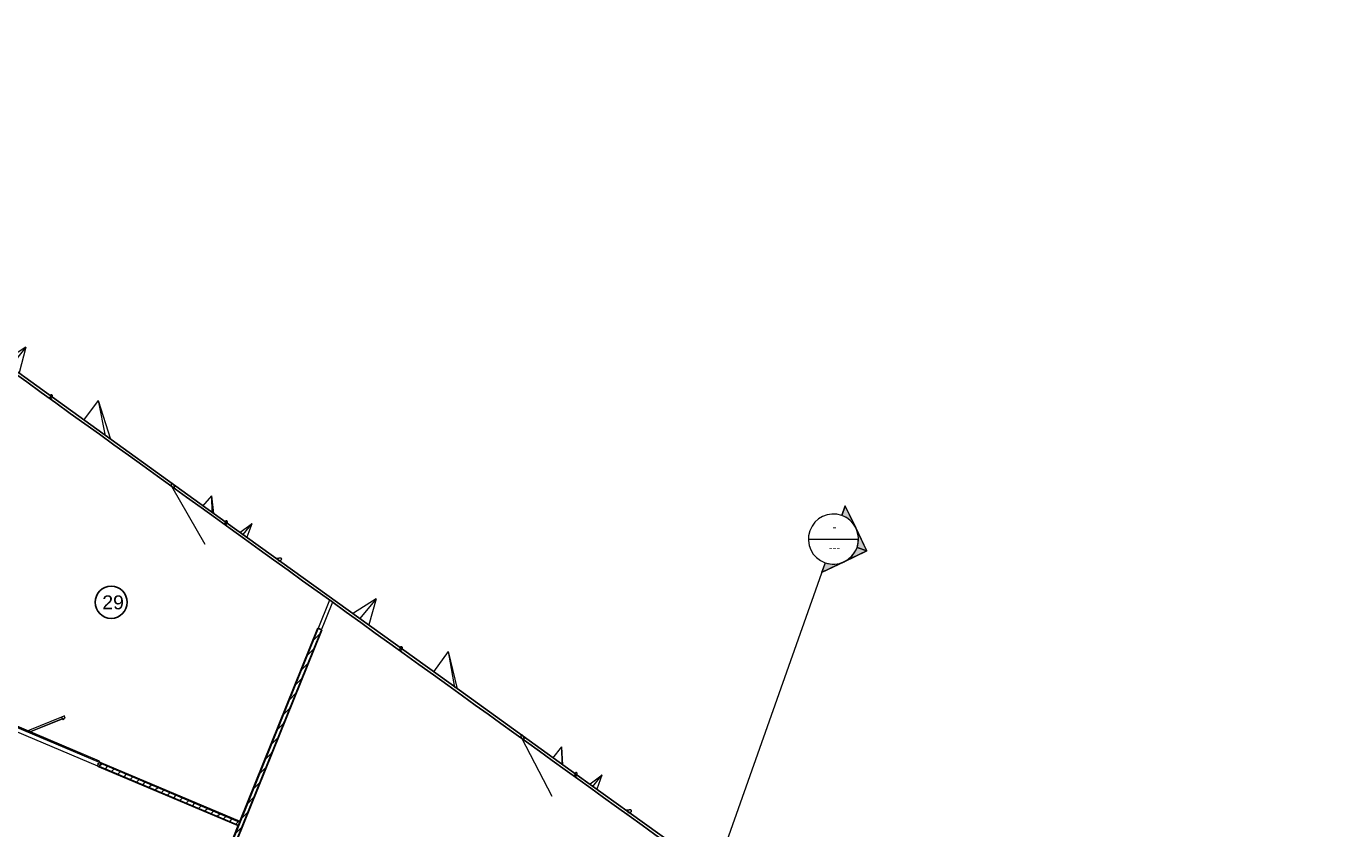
# Model space of a CAD drawing. Header units: millimetres. Extents: x 1512 to 2105, y 794 to 1149.
# Tile 222 of 256: x 1772 to 1804, y 1126 to 1145. Entities that reach past the tile are written whole.
import ezdxf

# ---------------------------------------------------------------- set-up
doc = ezdxf.new("R2010")
doc.units = ezdxf.units.MM
for name, color, linetype, lineweight in [('A-DOOR', 31, 'Continuous', 9), ('A-GLAZ-CURT', 52, 'Continuous', 9), ('A-WALL', 113, 'Continuous', 9), ('A-WALL-PATT', 111, 'Continuous', 25), ('G-ANNO-SYMB', 111, 'Continuous', 9)]:
    doc.layers.add(name, color=color, linetype=linetype, lineweight=lineweight)
doc.styles.add('Arial_2', font='arial.ttf', dxfattribs={"height": 0.196707})
doc.styles.get("Standard").update_dxf_attribs({"font": 'arial.ttf'})
pattern_1 = [(45, (1895.92745, 1080.89862), (-0.21213203, 0.21213203), []), (135, (1895.92745, 1080.89862), (-0.21213203, -0.21213203), [])]
pattern_2 = [(0, (1895.92745, 1080.89862), (0, 0.15), []), (90, (1895.92745, 1080.89862), (-0.15, 9e-18), [])]
pattern_3 = [(45, (1895.92745, 1080.89862), (-0.10606602, 0.10606602), [])]

# ---------------------------------------------------------------- blocks, each defined once
blk = doc.blocks.new('Family2 - Family2-157032-اول')
at = {"layer": 'A-GLAZ-CURT'}
for p, q in [((-110.627, 46.637), (-110.635, 46.6)), ((-110.576, 46.587), (-110.568, 46.624)), ((-110.263, 46.4), (-109.968, 46.617)), ((-110.193, 46.34), (-109.968, 46.617)), ((-110.193, 46.34), (-109.968, 46.617)), ((-110.093, 46.283), (-109.968, 46.617)), ((-110.263, 46.4), (-110.267, 46.393)), ((-110.093, 46.283), (-110.102, 46.274)), ((-109.319, 45.777), (-109.395, 45.766)), ((-109.389, 45.761), (-109.345, 45.768)), ((-109.355, 45.711), (-109.31, 45.717))]:
    blk.add_line(p, q, dxfattribs=at)
at = {"layer": 'A-GLAZ-CURT', "lineweight": 18}
for p, q in [((-109.361, 45.751), (-109.363, 45.745)), ((-109.363, 45.744), (-109.363, 45.738)), ((-109.363, 45.738), (-109.36, 45.733)), ((-109.36, 45.732), (-109.356, 45.727)), ((-109.356, 45.727), (-109.35, 45.723)), ((-109.345, 45.768), (-109.352, 45.763)), ((-109.349, 45.723), (-109.342, 45.719)), ((-109.336, 45.772), (-109.344, 45.768)), ((-109.341, 45.719), (-109.333, 45.717)), ((-109.332, 45.717), (-109.323, 45.716))]:
    blk.add_line(p, q, dxfattribs=at)
at = {"layer": 'A-GLAZ-CURT', "lineweight": 18, "flags": 128}
for points in [[(-110.623, 46.648), (-110.626, 46.64), (-110.628, 46.631), (-110.628, 46.621), (-110.626, 46.613), (-110.624, 46.605), (-110.619, 46.599), (-110.614, 46.594), (-110.608, 46.591), (-110.601, 46.59), (-110.595, 46.591), (-110.588, 46.594), (-110.582, 46.599), (-110.576, 46.605), (-110.572, 46.613)], [(-110.572, 46.613), (-110.569, 46.622), (-110.567, 46.631), (-110.567, 46.64), (-110.568, 46.648), (-110.571, 46.656), (-110.575, 46.663), (-110.58, 46.667), (-110.587, 46.67), (-110.593, 46.671), (-110.6, 46.67), (-110.607, 46.667), (-110.613, 46.662), (-110.619, 46.656), (-110.623, 46.648)], [(-109.352, 45.763), (-109.358, 45.757), (-109.361, 45.751)], [(-109.284, 45.726), (-109.277, 45.731), (-109.271, 45.737), (-109.268, 45.743), (-109.266, 45.749), (-109.266, 45.756), (-109.269, 45.762), (-109.274, 45.767), (-109.28, 45.771), (-109.288, 45.774), (-109.297, 45.777), (-109.307, 45.777), (-109.317, 45.777), (-109.327, 45.775), (-109.336, 45.772)], [(-109.323, 45.716), (-109.312, 45.717), (-109.302, 45.719), (-109.293, 45.722), (-109.284, 45.726)]]:
    blk.add_lwpolyline(points, dxfattribs=at)
blk = doc.blocks.new('Family2 - Family2-157035-اول')
at = {"layer": 'A-GLAZ-CURT'}
for p, q in [((-119.017, 52.67), (-119.023, 52.634)), ((-118.964, 52.623), (-118.958, 52.66)), ((-118.653, 52.434), (-118.369, 52.641)), ((-118.581, 52.373), (-118.369, 52.641)), ((-118.581, 52.373), (-118.369, 52.641)), ((-118.484, 52.318), (-118.369, 52.641)), ((-118.653, 52.434), (-118.657, 52.427)), ((-118.484, 52.318), (-118.493, 52.309)), ((-117.708, 51.811), (-117.787, 51.802)), ((-117.78, 51.797), (-117.735, 51.802)), ((-117.744, 51.746), (-117.701, 51.751))]:
    blk.add_line(p, q, dxfattribs=at)
at = {"layer": 'A-GLAZ-CURT', "lineweight": 18}
for p, q in [((-117.75, 51.785), (-117.752, 51.779)), ((-117.752, 51.779), (-117.751, 51.773)), ((-117.751, 51.773), (-117.748, 51.767)), ((-117.748, 51.767), (-117.744, 51.762)), ((-117.743, 51.762), (-117.738, 51.757)), ((-117.737, 51.757), (-117.73, 51.754)), ((-117.727, 51.806), (-117.734, 51.802)), ((-117.717, 51.809), (-117.726, 51.806))]:
    blk.add_line(p, q, dxfattribs=at)
at = {"layer": 'A-GLAZ-CURT', "lineweight": 18, "flags": 128}
for points in [[(-119.013, 52.683), (-119.016, 52.674), (-119.017, 52.665), (-119.017, 52.656), (-119.016, 52.648), (-119.013, 52.64), (-119.008, 52.634), (-119.003, 52.629), (-118.997, 52.626), (-118.99, 52.625), (-118.984, 52.626), (-118.977, 52.629), (-118.971, 52.633), (-118.966, 52.64), (-118.961, 52.647)], [(-118.961, 52.647), (-118.958, 52.655), (-118.957, 52.664), (-118.957, 52.673), (-118.958, 52.682), (-118.961, 52.689), (-118.966, 52.696), (-118.971, 52.7), (-118.977, 52.704), (-118.984, 52.705), (-118.991, 52.704), (-118.997, 52.701), (-119.003, 52.696), (-119.009, 52.69), (-119.013, 52.683)], [(-117.735, 51.802), (-117.742, 51.797), (-117.747, 51.791), (-117.75, 51.786)], [(-117.729, 51.754), (-117.72, 51.752), (-117.711, 51.751)], [(-117.674, 51.76), (-117.667, 51.765), (-117.662, 51.771), (-117.658, 51.777), (-117.657, 51.783), (-117.658, 51.789), (-117.661, 51.795), (-117.665, 51.801), (-117.672, 51.805), (-117.679, 51.808), (-117.688, 51.81), (-117.698, 51.811), (-117.708, 51.811), (-117.717, 51.809)], [(-117.711, 51.751), (-117.701, 51.751), (-117.691, 51.753), (-117.682, 51.756), (-117.674, 51.76)]]:
    blk.add_lwpolyline(points, dxfattribs=at)
blk = doc.blocks.new('Family2 - Family2-157057-اول')
at = {"layer": 'A-GLAZ-CURT'}
for p, q in [((-111.907, 47.501), (-111.18, 46.101)), ((-111.827, 47.476), (-111.854, 47.528)), ((-111.156, 47.016), (-110.936, 47.286)), ((-110.912, 46.857), (-110.936, 47.286)), ((-110.912, 46.857), (-110.936, 47.286)), ((-110.934, 46.862), (-110.936, 47.286)), ((-110.627, 46.637), (-110.635, 46.6)), ((-110.576, 46.587), (-110.568, 46.624))]:
    blk.add_line(p, q, dxfattribs=at)
at = {"layer": 'A-GLAZ-CURT', "lineweight": 18}
for p, q in [((-111.898, 47.487), (-111.896, 47.484)), ((-111.896, 47.483), (-111.892, 47.478)), ((-111.891, 47.477), (-111.884, 47.47)), ((-111.884, 47.469), (-111.877, 47.464)), ((-111.876, 47.463), (-111.869, 47.459)), ((-111.868, 47.459), (-111.862, 47.457)), ((-111.845, 47.509), (-111.849, 47.519)), ((-111.849, 47.459), (-111.845, 47.463)), ((-111.842, 47.498), (-111.845, 47.508)), ((-111.845, 47.463), (-111.842, 47.469)), ((-111.841, 47.487), (-111.842, 47.497)), ((-111.842, 47.47), (-111.841, 47.477)), ((-111.841, 47.478), (-111.841, 47.486)), ((-111.861, 47.457), (-111.858, 47.456)), ((-111.858, 47.456), (-111.855, 47.457)), ((-111.855, 47.457), (-111.85, 47.459))]:
    blk.add_line(p, q, dxfattribs=at)
at = {"layer": 'A-GLAZ-CURT', "lineweight": 18, "flags": 128}
for points in [[(-111.85, 47.52), (-111.855, 47.532), (-111.862, 47.542), (-111.869, 47.552), (-111.877, 47.56), (-111.884, 47.566), (-111.892, 47.57), (-111.899, 47.572), (-111.906, 47.572), (-111.911, 47.57), (-111.915, 47.566), (-111.918, 47.559), (-111.92, 47.551), (-111.92, 47.542)], [(-111.92, 47.542), (-111.918, 47.531), (-111.915, 47.52), (-111.911, 47.508), (-111.906, 47.499)], [(-111.906, 47.499), (-111.905, 47.497), (-111.899, 47.488)], [(-110.623, 46.648), (-110.626, 46.64), (-110.628, 46.631), (-110.628, 46.621), (-110.626, 46.613), (-110.624, 46.605), (-110.619, 46.599), (-110.614, 46.594), (-110.608, 46.591), (-110.601, 46.59), (-110.595, 46.591), (-110.588, 46.594), (-110.582, 46.599), (-110.576, 46.605), (-110.572, 46.613)], [(-110.572, 46.613), (-110.569, 46.622), (-110.567, 46.631), (-110.567, 46.64), (-110.568, 46.648), (-110.571, 46.656), (-110.575, 46.663), (-110.58, 46.667), (-110.587, 46.67), (-110.593, 46.671), (-110.6, 46.67), (-110.607, 46.667), (-110.613, 46.662), (-110.619, 46.656), (-110.623, 46.648)]]:
    blk.add_lwpolyline(points, dxfattribs=at)
blk = doc.blocks.new('Family2 - Family2-157061-اول')
at = {"layer": 'A-GLAZ-CURT'}
for p, q in [((-120.296, 53.534), (-119.499, 52.14)), ((-120.215, 53.513), (-120.244, 53.563)), ((-119.551, 53.053), (-119.33, 53.305)), ((-119.287, 52.88), (-119.33, 53.305)), ((-119.287, 52.88), (-119.33, 53.305)), ((-119.323, 52.897), (-119.33, 53.305)), ((-119.017, 52.67), (-119.023, 52.634)), ((-118.964, 52.623), (-118.958, 52.66))]:
    blk.add_line(p, q, dxfattribs=at)
at = {"layer": 'A-GLAZ-CURT', "lineweight": 18}
for p, q in [((-120.251, 53.492), (-120.245, 53.492)), ((-120.244, 53.492), (-120.239, 53.494)), ((-120.234, 53.542), (-120.238, 53.552)), ((-120.238, 53.494), (-120.234, 53.497)), ((-120.234, 53.498), (-120.231, 53.503)), ((-120.231, 53.504), (-120.229, 53.511)), ((-120.229, 53.512), (-120.229, 53.52))]:
    blk.add_line(p, q, dxfattribs=at)
at = {"layer": 'A-GLAZ-CURT', "lineweight": 18, "flags": 128}
for points in [[(-120.238, 53.553), (-120.244, 53.564), (-120.251, 53.574), (-120.258, 53.584), (-120.266, 53.592), (-120.274, 53.598), (-120.282, 53.603), (-120.289, 53.605), (-120.296, 53.605), (-120.301, 53.603), (-120.306, 53.599), (-120.309, 53.593), (-120.31, 53.586), (-120.31, 53.577)], [(-120.31, 53.577), (-120.309, 53.566), (-120.306, 53.555), (-120.301, 53.544), (-120.296, 53.535)], [(-120.296, 53.534), (-120.296, 53.533), (-120.289, 53.523)], [(-120.289, 53.523), (-120.282, 53.514), (-120.274, 53.506), (-120.266, 53.499), (-120.258, 53.495), (-120.251, 53.492)], [(-120.229, 53.521), (-120.231, 53.531), (-120.234, 53.541)], [(-119.013, 52.683), (-119.016, 52.674), (-119.017, 52.665), (-119.017, 52.656), (-119.016, 52.648), (-119.013, 52.64), (-119.008, 52.634), (-119.003, 52.629), (-118.997, 52.626), (-118.99, 52.625), (-118.984, 52.626), (-118.977, 52.629), (-118.971, 52.633), (-118.966, 52.64), (-118.961, 52.647)], [(-118.961, 52.647), (-118.958, 52.655), (-118.957, 52.664), (-118.957, 52.673), (-118.958, 52.682), (-118.961, 52.689), (-118.966, 52.696), (-118.971, 52.7), (-118.977, 52.704), (-118.984, 52.705), (-118.991, 52.704), (-118.997, 52.701), (-119.003, 52.696), (-119.009, 52.69), (-119.013, 52.683)]]:
    blk.add_lwpolyline(points, dxfattribs=at)
blk = doc.blocks.new('Family2 - Family2-157034-اول')
at = {"layer": 'A-GLAZ-CURT'}
for p, q in [((-114.822, 49.654), (-114.829, 49.617)), ((-114.77, 49.605), (-114.763, 49.642)), ((-113.662, 49.572), (-114.02, 49.082)), ((-113.662, 49.572), (-113.514, 48.712)), ((-113.662, 49.572), (-113.445, 48.679)), ((-113.662, 49.572), (-113.445, 48.679)), ((-111.907, 47.501), (-111.18, 46.101)), ((-111.827, 47.476), (-111.854, 47.528))]:
    blk.add_line(p, q, dxfattribs=at)
at = {"layer": 'A-GLAZ-CURT', "lineweight": 18}
for p, q in [((-111.899, 47.488), (-111.896, 47.483)), ((-111.884, 47.47), (-111.877, 47.464)), ((-111.877, 47.464), (-111.87, 47.459)), ((-111.869, 47.459), (-111.862, 47.457)), ((-111.849, 47.519), (-111.854, 47.53)), ((-111.85, 47.459), (-111.846, 47.462)), ((-111.845, 47.508), (-111.849, 47.518)), ((-111.842, 47.497), (-111.845, 47.507)), ((-111.845, 47.463), (-111.843, 47.468)), ((-111.841, 47.486), (-111.842, 47.496)), ((-111.842, 47.469), (-111.841, 47.476)), ((-111.841, 47.477), (-111.841, 47.485)), ((-111.862, 47.457), (-111.858, 47.456)), ((-111.858, 47.456), (-111.856, 47.456)), ((-111.855, 47.457), (-111.85, 47.458))]:
    blk.add_line(p, q, dxfattribs=at)
at = {"layer": 'A-GLAZ-CURT', "lineweight": 18, "flags": 128}
for points in [[(-114.767, 49.629), (-114.764, 49.638), (-114.762, 49.647), (-114.762, 49.656), (-114.763, 49.664), (-114.766, 49.672), (-114.77, 49.679), (-114.775, 49.684), (-114.781, 49.687), (-114.788, 49.688), (-114.795, 49.687), (-114.801, 49.685), (-114.808, 49.68), (-114.813, 49.674), (-114.817, 49.666)], [(-114.817, 49.666), (-114.821, 49.658), (-114.822, 49.649), (-114.823, 49.64), (-114.821, 49.631), (-114.819, 49.623), (-114.814, 49.617), (-114.809, 49.612), (-114.803, 49.609), (-114.797, 49.607), (-114.79, 49.608), (-114.783, 49.611), (-114.777, 49.616), (-114.771, 49.622), (-114.767, 49.629)], [(-111.855, 47.531), (-111.861, 47.54), (-111.868, 47.55), (-111.875, 47.558), (-111.883, 47.565), (-111.891, 47.569), (-111.898, 47.572), (-111.904, 47.572), (-111.91, 47.571), (-111.915, 47.566), (-111.918, 47.56), (-111.919, 47.553), (-111.92, 47.543)], [(-111.92, 47.543), (-111.918, 47.533), (-111.916, 47.522), (-111.911, 47.51), (-111.906, 47.499), (-111.9, 47.489)], [(-111.896, 47.483), (-111.893, 47.479), (-111.885, 47.471)]]:
    blk.add_lwpolyline(points, dxfattribs=at)
blk = doc.blocks.new('Family2 - Family2-157037-اول')
at = {"layer": 'A-GLAZ-CURT'}
for p, q in [((-123.212, 55.686), (-123.217, 55.65)), ((-123.157, 55.642), (-123.152, 55.678)), ((-122.056, 55.587), (-122.409, 55.116)), ((-122.056, 55.587), (-121.894, 54.738)), ((-122.056, 55.587), (-121.761, 54.66)), ((-122.056, 55.587), (-121.761, 54.66)), ((-120.296, 53.534), (-119.499, 52.14)), ((-120.215, 53.513), (-120.244, 53.563))]:
    blk.add_line(p, q, dxfattribs=at)
at = {"layer": 'A-GLAZ-CURT', "lineweight": 18}
for p, q in [((-120.295, 53.532), (-120.29, 53.525)), ((-120.29, 53.524), (-120.283, 53.515)), ((-120.282, 53.514), (-120.275, 53.507)), ((-120.275, 53.506), (-120.267, 53.5)), ((-120.267, 53.5), (-120.26, 53.495)), ((-120.259, 53.495), (-120.252, 53.493)), ((-120.234, 53.541), (-120.237, 53.551)), ((-120.234, 53.497), (-120.231, 53.503)), ((-120.231, 53.53), (-120.233, 53.54)), ((-120.231, 53.503), (-120.229, 53.51)), ((-120.229, 53.519), (-120.23, 53.529)), ((-120.229, 53.511), (-120.229, 53.519))]:
    blk.add_line(p, q, dxfattribs=at)
at = {"layer": 'A-GLAZ-CURT', "lineweight": 18, "flags": 128}
for points in [[(-123.207, 55.701), (-123.21, 55.692), (-123.212, 55.684), (-123.212, 55.675), (-123.211, 55.666), (-123.208, 55.659), (-123.204, 55.652), (-123.198, 55.647), (-123.192, 55.644), (-123.186, 55.643), (-123.179, 55.643), (-123.172, 55.646), (-123.166, 55.65), (-123.161, 55.656), (-123.157, 55.663)], [(-123.157, 55.663), (-123.154, 55.671), (-123.152, 55.68), (-123.152, 55.689), (-123.153, 55.697), (-123.156, 55.705), (-123.16, 55.712), (-123.166, 55.717), (-123.172, 55.72), (-123.178, 55.721), (-123.185, 55.721), (-123.192, 55.718), (-123.198, 55.714), (-123.203, 55.708), (-123.207, 55.701)], [(-120.238, 53.552), (-120.243, 53.562), (-120.249, 53.572), (-120.257, 53.582), (-120.264, 53.59), (-120.272, 53.597), (-120.28, 53.602), (-120.288, 53.605), (-120.295, 53.605), (-120.3, 53.604), (-120.305, 53.6), (-120.308, 53.595), (-120.31, 53.587), (-120.311, 53.578)], [(-120.311, 53.578), (-120.309, 53.568), (-120.307, 53.558), (-120.302, 53.547), (-120.297, 53.535), (-120.296, 53.534)], [(-120.251, 53.492), (-120.245, 53.492), (-120.239, 53.493), (-120.235, 53.497)]]:
    blk.add_lwpolyline(points, dxfattribs=at)
blk = doc.blocks.new('Family2 - Family2-157055-اول')
at = {"layer": 'A-GLAZ-CURT'}
for p, q in [((-109.319, 45.777), (-109.395, 45.766)), ((-109.389, 45.762), (-109.344, 45.768)), ((-109.355, 45.711), (-109.31, 45.717)), ((-106.984, 44.815), (-107.548, 44.453)), ((-106.984, 44.815), (-107.401, 44.332)), ((-106.984, 44.815), (-107.401, 44.332)), ((-106.984, 44.815), (-107.174, 44.179)), ((-107.557, 44.444), (-107.548, 44.453)), ((-107.179, 44.172), (-107.174, 44.179)), ((-106.432, 43.621), (-106.441, 43.583)), ((-106.383, 43.569), (-106.373, 43.606))]:
    blk.add_line(p, q, dxfattribs=at)
at = {"layer": 'A-GLAZ-CURT', "lineweight": 18}
for p, q in [((-109.361, 45.751), (-109.363, 45.745)), ((-109.363, 45.745), (-109.363, 45.739)), ((-109.363, 45.738), (-109.361, 45.733)), ((-109.357, 45.757), (-109.361, 45.751)), ((-109.36, 45.733), (-109.356, 45.728)), ((-109.352, 45.763), (-109.357, 45.758)), ((-109.356, 45.727), (-109.35, 45.723)), ((-109.344, 45.768), (-109.351, 45.763)), ((-109.35, 45.723), (-109.342, 45.72)), ((-109.336, 45.772), (-109.344, 45.768)), ((-109.342, 45.719), (-109.334, 45.717)), ((-109.326, 45.775), (-109.335, 45.772)), ((-109.333, 45.717), (-109.324, 45.716)), ((-109.323, 45.716), (-109.314, 45.717))]:
    blk.add_line(p, q, dxfattribs=at)
at = {"layer": 'A-GLAZ-CURT', "lineweight": 18, "flags": 128}
for points in [[(-109.285, 45.725), (-109.278, 45.73), (-109.272, 45.736), (-109.268, 45.742), (-109.266, 45.749), (-109.266, 45.755), (-109.269, 45.761), (-109.273, 45.766), (-109.279, 45.771), (-109.287, 45.774), (-109.296, 45.776), (-109.305, 45.777), (-109.315, 45.777), (-109.326, 45.775)], [(-109.312, 45.717), (-109.304, 45.718), (-109.294, 45.721), (-109.285, 45.725)], [(-106.428, 43.632), (-106.431, 43.623), (-106.433, 43.614), (-106.433, 43.605), (-106.432, 43.596), (-106.429, 43.588), (-106.426, 43.582), (-106.42, 43.577), (-106.414, 43.573), (-106.408, 43.572), (-106.401, 43.573), (-106.394, 43.576), (-106.388, 43.581), (-106.382, 43.587), (-106.377, 43.595)], [(-106.377, 43.595), (-106.374, 43.604), (-106.372, 43.613), (-106.372, 43.622), (-106.373, 43.631), (-106.375, 43.639), (-106.379, 43.646), (-106.385, 43.651), (-106.391, 43.654), (-106.397, 43.655), (-106.404, 43.654), (-106.411, 43.651), (-106.417, 43.646), (-106.423, 43.64), (-106.428, 43.632)]]:
    blk.add_lwpolyline(points, dxfattribs=at)
blk = doc.blocks.new('Family2 - Family2-157059-اول')
at = {"layer": 'A-GLAZ-CURT'}
for p, q in [((-117.708, 51.811), (-117.787, 51.802)), ((-117.781, 51.797), (-117.734, 51.803)), ((-117.744, 51.746), (-117.701, 51.751)), ((-115.39, 50.837), (-115.936, 50.486)), ((-115.39, 50.837), (-115.787, 50.363)), ((-115.39, 50.837), (-115.787, 50.363)), ((-115.39, 50.837), (-115.564, 50.213)), ((-115.945, 50.477), (-115.936, 50.486)), ((-115.569, 50.206), (-115.564, 50.213)), ((-114.822, 49.654), (-114.829, 49.617)), ((-114.77, 49.605), (-114.763, 49.642))]:
    blk.add_line(p, q, dxfattribs=at)
at = {"layer": 'A-GLAZ-CURT', "lineweight": 18}
for p, q in [((-117.752, 51.779), (-117.751, 51.773)), ((-117.75, 51.786), (-117.751, 51.78)), ((-117.751, 51.773), (-117.749, 51.768)), ((-117.747, 51.792), (-117.75, 51.786)), ((-117.748, 51.767), (-117.744, 51.762)), ((-117.741, 51.797), (-117.746, 51.792)), ((-117.734, 51.802), (-117.741, 51.798)), ((-117.726, 51.806), (-117.734, 51.803)), ((-117.717, 51.809), (-117.725, 51.807)), ((-117.721, 51.752), (-117.712, 51.751))]:
    blk.add_line(p, q, dxfattribs=at)
at = {"layer": 'A-GLAZ-CURT', "lineweight": 18, "flags": 128}
for points in [[(-117.744, 51.762), (-117.738, 51.758), (-117.73, 51.754), (-117.722, 51.752)], [(-117.675, 51.759), (-117.668, 51.764), (-117.662, 51.77), (-117.659, 51.776), (-117.657, 51.782), (-117.658, 51.789), (-117.66, 51.795), (-117.664, 51.8), (-117.671, 51.804), (-117.678, 51.808), (-117.687, 51.81), (-117.697, 51.811), (-117.706, 51.811), (-117.716, 51.809)], [(-117.711, 51.751), (-117.702, 51.751), (-117.692, 51.753), (-117.683, 51.756), (-117.675, 51.759)], [(-114.767, 49.629), (-114.764, 49.638), (-114.762, 49.647), (-114.762, 49.656), (-114.763, 49.664), (-114.766, 49.672), (-114.77, 49.679), (-114.775, 49.684), (-114.781, 49.687), (-114.788, 49.688), (-114.795, 49.687), (-114.801, 49.685), (-114.808, 49.68), (-114.813, 49.674), (-114.817, 49.666)], [(-114.817, 49.666), (-114.821, 49.658), (-114.822, 49.649), (-114.823, 49.64), (-114.821, 49.631), (-114.819, 49.623), (-114.814, 49.617), (-114.809, 49.612), (-114.803, 49.609), (-114.797, 49.607), (-114.79, 49.608), (-114.783, 49.611), (-114.777, 49.616), (-114.771, 49.622), (-114.767, 49.629)]]:
    blk.add_lwpolyline(points, dxfattribs=at)
blk = doc.blocks.new('Family2 - Family2-157063-اول')
at = {"layer": 'A-GLAZ-CURT'}
for p, q in [((-126.096, 57.845), (-126.181, 57.839)), ((-126.173, 57.833), (-126.124, 57.837)), ((-126.134, 57.782), (-126.092, 57.785)), ((-123.795, 56.86), (-124.323, 56.518)), ((-123.795, 56.86), (-124.171, 56.393)), ((-123.795, 56.86), (-124.171, 56.393)), ((-123.795, 56.86), (-123.954, 56.247)), ((-124.332, 56.509), (-124.323, 56.518)), ((-123.958, 56.24), (-123.954, 56.247)), ((-123.212, 55.686), (-123.217, 55.65)), ((-123.157, 55.642), (-123.152, 55.678))]:
    blk.add_line(p, q, dxfattribs=at)
at = {"layer": 'A-GLAZ-CURT', "lineweight": 18}
for p, q in [((-126.139, 57.808), (-126.137, 57.802)), ((-126.131, 57.832), (-126.135, 57.827)), ((-126.124, 57.837), (-126.13, 57.832)), ((-126.116, 57.841), (-126.124, 57.837)), ((-126.107, 57.843), (-126.116, 57.841)), ((-126.109, 57.786), (-126.1, 57.785)), ((-126.1, 57.785), (-126.091, 57.785))]:
    blk.add_line(p, q, dxfattribs=at)
at = {"layer": 'A-GLAZ-CURT', "lineweight": 18, "flags": 128}
for points in [[(-126.136, 57.826), (-126.139, 57.821), (-126.14, 57.814), (-126.139, 57.808)], [(-126.136, 57.802), (-126.132, 57.797), (-126.126, 57.792)], [(-126.125, 57.792), (-126.118, 57.789), (-126.11, 57.786)], [(-126.064, 57.794), (-126.058, 57.798), (-126.053, 57.804), (-126.049, 57.81), (-126.048, 57.816), (-126.049, 57.822), (-126.051, 57.828), (-126.056, 57.834), (-126.062, 57.838), (-126.07, 57.842), (-126.078, 57.844), (-126.088, 57.845), (-126.097, 57.845), (-126.107, 57.844)], [(-126.09, 57.785), (-126.081, 57.787), (-126.072, 57.79), (-126.064, 57.794)], [(-123.207, 55.701), (-123.21, 55.692), (-123.212, 55.684), (-123.212, 55.675), (-123.211, 55.666), (-123.208, 55.659), (-123.204, 55.652), (-123.198, 55.647), (-123.192, 55.644), (-123.186, 55.643), (-123.179, 55.643), (-123.172, 55.646), (-123.166, 55.65), (-123.161, 55.656), (-123.157, 55.663)], [(-123.157, 55.663), (-123.154, 55.671), (-123.152, 55.68), (-123.152, 55.689), (-123.153, 55.697), (-123.156, 55.705), (-123.16, 55.712), (-123.166, 55.717), (-123.172, 55.72), (-123.178, 55.721), (-123.185, 55.721), (-123.192, 55.718), (-123.198, 55.714), (-123.203, 55.708), (-123.207, 55.701)]]:
    blk.add_lwpolyline(points, dxfattribs=at)
blk = doc.blocks.new('5-panel_Bi-fold_external_door_10806 - Type 1-225860-اول')
at = {"layer": 'A-DOOR'}
for p, q in [((1.33, 0.691), (0.743, 0.104)), ((1.331, 0.689), (0.745, 0.103)), ((1.362, 0.658), (0.78, 0.075)), ((1.364, 0.657), (0.782, 0.075)), ((1.383, 0.745), (1.329, 0.691)), ((1.329, 0.691), (1.34, 0.68)), ((1.33, 0.691), (1.331, 0.689)), ((1.34, 0.68), (1.342, 0.676)), ((1.342, 0.676), (1.349, 0.684)), ((1.343, 0.677), (1.347, 0.673)), ((1.354, 0.679), (1.346, 0.672)), ((1.346, 0.672), (1.353, 0.667)), ((1.349, 0.684), (1.354, 0.679)), ((1.353, 0.667), (1.364, 0.656)), ((1.362, 0.658), (1.364, 0.657)), ((1.364, 0.656), (1.418, 0.71)), ((1.377, 0.669), (1.381, 0.665)), ((1.378, 0.663), (1.381, 0.665)), ((1.382, 0.659), (1.378, 0.663)), ((1.394, 0.679), (1.381, 0.665)), ((1.401, 0.678), (1.382, 0.659)), ((1.383, 0.658), (1.382, 0.659)), ((1.388, 0.739), (1.383, 0.745)), ((1.383, 0.734), (1.388, 0.739)), ((1.407, 0.71), (1.383, 0.734)), ((1.386, 0.656), (1.383, 0.658)), ((1.386, 0.656), (1.405, 0.675)), ((1.386, 0.656), (1.405, 0.675)), ((1.386, 0.655), (1.405, 0.674)), ((1.386, 0.655), (1.386, 0.656)), ((1.391, 0.735), (1.387, 0.731)), ((1.408, 0.718), (1.391, 0.735)), ((1.394, 0.679), (1.391, 0.682)), ((1.394, 0.679), (1.398, 0.682)), ((1.398, 0.682), (1.401, 0.678)), ((1.401, 0.678), (1.402, 0.677)), ((1.402, 0.677), (1.405, 0.675)), ((1.405, 0.675), (1.405, 0.674)), ((1.407, 0.716), (1.408, 0.718)), ((1.41, 0.713), (1.407, 0.716)), ((1.412, 0.715), (1.407, 0.71)), ((1.418, 0.71), (1.412, 0.715)), ((2.581, 0.076), (-2.331, 0.076)), ((2.581, 0.074), (-2.331, 0.074)), ((-2.331, 0.052), (2.581, 0.052)), ((0.743, 0.105), (0.713, 0.075)), ((0.754, 0.094), (0.743, 0.105)), ((0.745, 0.103), (0.743, 0.104)), ((0.75, 0.085), (0.757, 0.092)), ((0.754, 0.08), (0.75, 0.085)), ((0.757, 0.092), (0.754, 0.094)), ((0.762, 0.088), (0.754, 0.08)), ((0.761, 0.087), (0.757, 0.091)), ((0.766, 0.081), (0.762, 0.088)), ((0.772, 0.075), (0.766, 0.081)), ((2.581, 0.076), (2.581, 0.075)), ((2.581, 0.075), (2.581, 0.074)), ((2.581, 0.074), (2.581, 0.074)), ((2.581, 0.074), (2.581, 0.069)), ((2.581, 0.069), (2.581, 0.054)), ((2.581, 0.054), (2.581, 0.052)), ((2.581, 0.052), (2.581, -0.05)), ((2.625, 0.052), (2.581, 0.052)), ((2.581, 0.052), (2.581, -0.006)), ((2.625, -0.05), (2.625, 0.052)), ((-2.331, -0.05), (2.581, -0.05)), ((2.581, -0.006), (2.562, -0.006)), ((2.562, -0.007), (2.562, -0.01)), ((2.562, -0.01), (2.581, -0.01)), ((2.581, -0.01), (2.581, -0.05)), ((2.581, -0.05), (2.625, -0.05))]:
    blk.add_line(p, q, dxfattribs=at)
for centre, start, end in [((2.562, -0.007), 90, 180), ((2.562, -0.01), 180, 270)]:
    blk.add_arc(centre, 0.0005, start, end, dxfattribs=at)
blk = doc.blocks.new('Section - M_Section Head - Filled-1049-اول')
at = {"layer": 'G-ANNO-SYMB'}
h = blk.add_hatch(color=256, dxfattribs=at)
edge = h.paths.add_edge_path(flags=0)
edge.add_line((-0.006, 0.00849), (-0.006, 0.006))
edge.add_arc((-0.006, 0), 0.006, 90, 135)
edge.add_line((-0.01024, 0.00424), (-0.006, 0.00849))
h = blk.add_hatch(color=256, dxfattribs=at)
edge = h.paths.add_edge_path(flags=0)
edge.add_line((-0.006, 0.00849), (-0.00176, 0.00424))
edge.add_arc((-0.006, 0), 0.006, 45, 90)
edge.add_line((-0.006, 0.006), (-0.006, 0.00849))
h = blk.add_hatch(color=256, dxfattribs=at)
edge = h.paths.add_edge_path(flags=0)
edge.add_line((-0.01449, 0), (-0.01024, 0.00424))
edge.add_arc((-0.006, 0), 0.006, 135, 180)
edge.add_line((-0.012, 0), (-0.01449, 0))
h = blk.add_hatch(color=256, dxfattribs=at)
edge = h.paths.add_edge_path(flags=0)
edge.add_line((0.00249, 0), (0, 0))
edge.add_arc((-0.006, 0), 0.006, 360, 405)
edge.add_line((-0.00176, 0.00424), (0.00249, 0))
for p, q in [((-0.006, 0.00849), (-0.01449, 0)), ((-0.006, 0.00849), (-0.01024, 0.00424)), ((-0.006, 0.00849), (0.00249, 0)), ((-0.006, 0.006), (-0.006, 0.00849)), ((-0.006, 0.00849), (-0.006, 0.006)), ((-0.00176, 0.00424), (-0.006, 0.00849)), ((-0.01024, 0.00424), (-0.01449, 0)), ((0.00249, 0), (-0.00176, 0.00424)), ((-0.01449, 0), (-0.012, 0)), ((0, 0), (0.00249, 0)), ((-0.012, 0), (-0.01449, 0)), ((0, 0), (0.00249, 0))]:
    blk.add_line(p, q, dxfattribs=at)
for start, end in [(360, 180), (135, 180), (90, 135), (45, 90), (360, 45), (180, 360)]:
    blk.add_arc((-0.006, 0), 0.006, start, end, dxfattribs=at)

msp = doc.modelspace()

# ---------------------------------------------------------------- hatches: boundary and pattern name
at = {"layer": 'A-WALL-PATT', "lineweight": 9}
h = msp.add_hatch(dxfattribs=at)
h.set_pattern_fill('FP_3', color=256, style=0, pattern_type=2)
h.set_pattern_definition(pattern_2)
h.paths.add_polyline_path([(1777.228, 1126.3), (1777.231, 1126.309), (1773.896, 1127.719), (1773.892, 1127.71), (1777.224, 1126.302)], flags=0)
h.paths.add_polyline_path([(1769.286, 1129.657), (1769.29, 1129.666), (1756.671, 1135), (1756.667, 1134.99), (1769.24, 1129.676)], flags=0)
h = msp.add_hatch(dxfattribs=at)
h.set_pattern_fill('FP_4', color=256, style=0, pattern_type=2)
h.set_pattern_definition(pattern_3)
h.paths.add_polyline_path([(1777.231, 1126.309), (1777.261, 1126.384), (1773.927, 1127.793), (1773.896, 1127.719), (1777.224, 1126.312)], flags=0)
h.paths.add_polyline_path([(1769.29, 1129.666), (1769.321, 1129.74), (1756.702, 1135.073), (1756.671, 1135), (1769.286, 1129.668)], flags=0)
h = msp.add_hatch(dxfattribs=at)
h.set_pattern_fill('FP_2', color=256, style=0, pattern_type=2)
h.set_pattern_definition(pattern_1)
h.paths.add_polyline_path([(1777.261, 1126.384), (1777.265, 1126.393), (1773.931, 1127.802), (1773.927, 1127.793), (1777.224, 1126.399)], flags=0)
h.paths.add_polyline_path([(1769.321, 1129.74), (1769.325, 1129.749), (1756.706, 1135.083), (1756.702, 1135.073), (1769.296, 1129.75)], flags=0)
h = msp.add_hatch(dxfattribs=at)
h.set_pattern_fill('FP_3', color=256, style=0, pattern_type=2)
h.set_pattern_definition(pattern_2)
h.paths.add_polyline_path([(1772.626, 1114.884), (1779.148, 1131.025), (1779.138, 1131.029), (1772.617, 1114.888)], flags=0)
h = msp.add_hatch(dxfattribs=at)
h.set_pattern_fill('FP_4', color=256, style=0, pattern_type=2)
h.set_pattern_definition(pattern_3)
h.paths.add_polyline_path([(1772.73, 1114.927), (1779.222, 1130.995), (1779.148, 1131.025), (1772.656, 1114.958)], flags=0)
h = msp.add_hatch(dxfattribs=at)
h.set_pattern_fill('FP_2', color=256, style=0, pattern_type=2)
h.set_pattern_definition(pattern_1)
h.paths.add_polyline_path([(1772.743, 1114.933), (1779.231, 1130.991), (1779.222, 1130.995), (1772.734, 1114.937)], flags=0)

# ---------------------------------------------------------------- linework, layer by layer
msp.add_circle((1774.18, 1131.65), 0.385)
at = {"layer": 'A-WALL'}
for p, q in [((1779.42, 1131.7), (1772.626, 1114.884)), ((1779.487, 1131.652), (1772.73, 1114.927)), ((1773.896, 1127.719), (1777.231, 1126.309)), ((1773.927, 1127.793), (1777.261, 1126.384)), ((1777.231, 1126.309), (1777.265, 1126.393))]:
    msp.add_line(p, q, dxfattribs=at)
at = {"layer": 'A-WALL', "lineweight": 25}
for p, q in [((1775.499, 1121.754), (1779.231, 1130.991)), ((1779.138, 1131.029), (1777.265, 1126.393)), ((1779.231, 1130.991), (1779.138, 1131.029)), ((1773.892, 1127.71), (1777.228, 1126.3)), ((1777.265, 1126.393), (1773.931, 1127.802)), ((1786.602, 1126.615), (1785.356, 1127.511)), ((1777.228, 1126.3), (1772.613, 1114.879))]:
    msp.add_line(p, q, dxfattribs=at)
at = {"layer": 'A-WALL', "lineweight": 25, "flags": 128}
for points in [[(1772.771, 1136.562), (1771.347, 1137.586), (1769.788, 1138.708)], [(1785.356, 1127.511), (1782.534, 1129.541), (1776.94, 1133.563), (1772.771, 1136.562)], [(1806.329, 1112.426), (1804.906, 1113.45), (1799.313, 1117.472), (1793.72, 1121.495), (1788.127, 1125.518), (1786.602, 1126.614)]]:
    msp.add_lwpolyline(points, dxfattribs=at)
at = {"layer": 'A-WALL', "lineweight": 25}
msp.add_open_spline([(1760.314, 1145.449), (1767.744, 1140.103), (1778.458, 1132.393), (1789.172, 1124.683), (1792.456, 1122.32)], degree=3, knots=[0, 0, 0, 0, 0.4444444, 0.6409021, 0.6409021, 0.6409021, 0.6409021], dxfattribs=at)
at = {"layer": 'G-ANNO-SYMB', "color": 1}
for p, q in [((1790.902, 1133.163), (1792.102, 1133.163)), ((1791.302, 1132.598), (1759.052, 1041.502))]:
    msp.add_line(p, q, dxfattribs=at)

# ---------------------------------------------------------------- block references
at = {"layer": 'A-DOOR', "rotation": 337.0881603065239}
msp.add_blockref('5-panel_Bi-fold_external_door_10806 - Type 1-225860-اول', (1771.493, 1128.778), dxfattribs=at)
at = {"layer": 'A-GLAZ-CURT'}
for name in ['Family2 - Family2-157063-اول', 'Family2 - Family2-157037-اول', 'Family2 - Family2-157061-اول', 'Family2 - Family2-157035-اول', 'Family2 - Family2-157059-اول', 'Family2 - Family2-157034-اول', 'Family2 - Family2-157057-اول', 'Family2 - Family2-157032-اول', 'Family2 - Family2-157055-اول']:
    msp.add_blockref(name, (1895.927, 1080.899), dxfattribs=at)
at = {"layer": 'G-ANNO-SYMB', "color": 1, "xscale": 99.99999999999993, "yscale": 99.99999999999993, "zscale": 99.99999999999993, "rotation": 250.5050753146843}
msp.add_blockref('Section - M_Section Head - Filled-1049-اول', (1791.302, 1132.598), dxfattribs=at)

# ---------------------------------------------------------------- texts
at = {"insert": (1773.967, 1131.815), "char_height": 0.3338, "attachment_point": 1}
msp.add_mtext_dynamic_manual_height_columns('29', width=12.83273, gutter_width=1.669, heights=[0], dxfattribs=at)
at = {"layer": 'G-ANNO-SYMB', "color": 1, "attachment_point": 2, "line_spacing_factor": 0.938532, "style": 'Arial_2'}
for s, insert, char_height, width in [('\\fArial|b0|i0|c178|p34|;-', (1791.527, 1133.554), 0.19671, 0.10799), ('---', (1791.527, 1133.055), 0.1967, 0.32398)]:
    msp.add_mtext(s, dxfattribs=dict(at, insert=insert, char_height=char_height, width=width))

doc.saveas('drawing.dxf')
